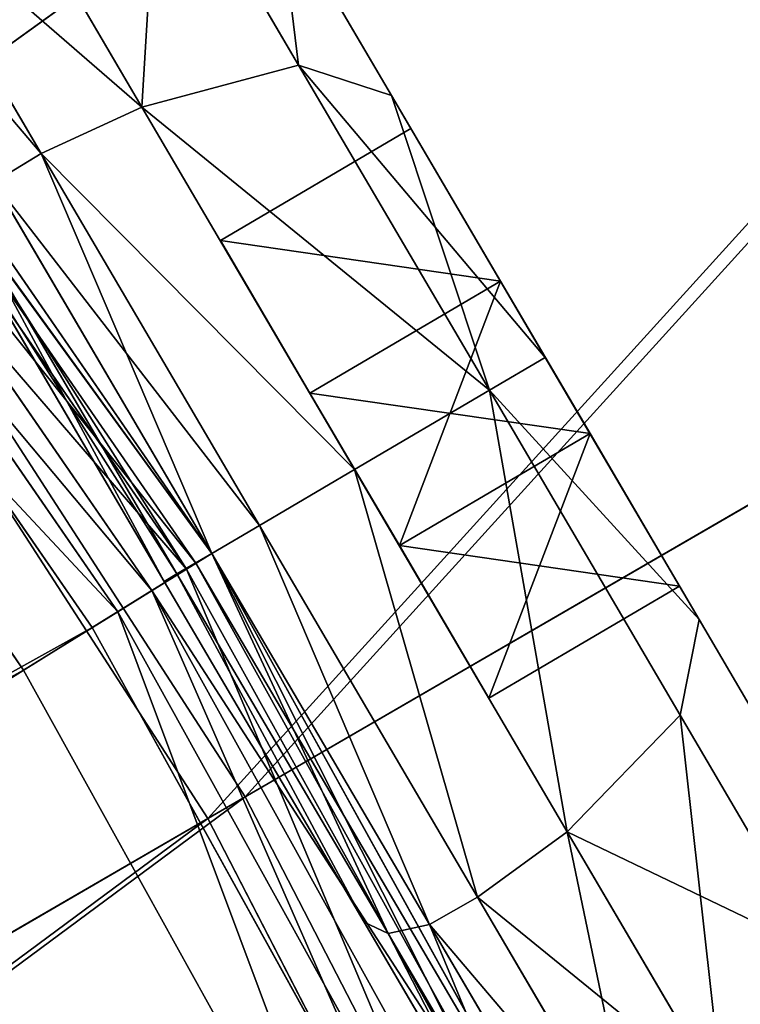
# Model space of a CAD drawing. Extents: x 0 to 335, y 0 to 335.
# Tile 79 of 101: x 196.25 to 199.51, y 183.78 to 188.24. Entities that reach past the tile are written whole.
import ezdxf

# ---------------------------------------------------------------- set-up
doc = ezdxf.new("R2010")
doc.units = 0
doc.layers.get('0').update_dxf_attribs({"color": 13, "linetype": 'CONTINUOUS'})

# ---------------------------------------------------------------- blocks, each defined once
blk = doc.blocks.new('COMPONENT_6')
for p, q in [((5, 9.875, 0.5), (2.5625, 9.2219, 0.5)), ((5, 9.8662, 0.25), (2.5669, 9.2142, 0.25)), ((5, 9.875, 0.5), (5, 9.75, 1)), ((5, 9.8662, 0.25), (5, 9.875, 0.5)), ((7.4375, 9.2219, 0.5), (5, 9.875, 0.5)), ((5, 9.717, 0.067), (5, 9.8662, 0.25)), ((7.4331, 9.2142, 0.25), (5, 9.8662, 0.25)), ((5, 9.75, 1), (2.625, 9.1136, 1)), ((7.375, 9.1136, 1), (5, 9.75, 1)), ((5, 9.75, 1), (5, 9.2613, 1.7071)), ((5, 9.717, 0.067), (2.6415, 9.085, 0.067)), ((5, 9.4675), (5, 9.717, 0.067)), ((7.3585, 9.085, 0.067), (5, 9.717, 0.067)), ((2.7663, 8.869), (5, 9.4675)), ((5, 9.4675), (7.2337, 8.869)), ((5, 9.2613, 1.7071), (2.8694, 8.6904, 1.7071)), ((7.1306, 8.6904, 1.7071), (5, 9.2613, 1.7071)), ((5, 9.2613, 1.7071), (5, 8.435, 2)), ((2.5625, 9.2219, 0.5), (0.7781, 7.4375, 0.5)), ((2.5669, 9.2142, 0.25), (0.7858, 7.4331, 0.25)), ((2.5625, 9.2219, 0.5), (2.625, 9.1136, 1)), ((2.5669, 9.2142, 0.25), (2.5625, 9.2219, 0.5)), ((2.6415, 9.085, 0.067), (2.5669, 9.2142, 0.25)), ((7.4375, 9.2219, 0.5), (7.375, 9.1136, 1)), ((7.4375, 9.2219, 0.5), (7.4331, 9.2142, 0.25)), ((9.2219, 7.4375, 0.5), (7.4375, 9.2219, 0.5)), ((2.625, 9.1136, 1), (0.8864, 7.375, 1)), ((2.6415, 9.085, 0.067), (0.915, 7.3585, 0.067)), ((2.625, 9.1136, 1), (2.8694, 8.6904, 1.7071)), ((2.7663, 8.869), (2.6415, 9.085, 0.067)), ((7.375, 9.1136, 1), (7.1306, 8.6904, 1.7071)), ((9.1136, 7.375, 1), (7.375, 9.1136, 1)), ((1.131, 7.2337), (2.7663, 8.869)), ((7.1306, 8.6904, 1.7071), (6.7175, 7.9748, 2)), ((8.6904, 7.1306, 1.7071), (7.1306, 8.6904, 1.7071)), ((3.2825, 7.9748, 2), (5, 8.435, 2)), ((5, 8.435, 2), (6.7175, 7.9748, 2)), ((6.7175, 7.9748, 2), (7.9748, 6.7175, 2)), ((4.5, 6.5, 2), (4.5, 5.5, 2)), ((5.5, 6.5, 2), (4.5, 6.5, 2)), ((4.5, 6.5, 2), (4.5, 6.5, 1)), ((5.5, 6.5, 1), (4.5, 6.5, 1)), ((4.5, 6.5, 1), (4.5, 5.5, 1)), ((5.5, 5.5, 2), (5.5, 6.5, 2)), ((5.5, 6.5, 2), (5.5, 6.5, 1)), ((5.5, 5.5, 1), (5.5, 6.5, 1)), ((4.5, 5.5, 2), (3.5, 5.5, 2)), ((3.5, 5.5, 2), (3.5, 5.5, 1)), ((3.5, 5.5, 1), (3.5, 4.5, 1)), ((4.5, 5.5, 1), (3.5, 5.5, 1)), ((4.5, 5.5, 2), (4.5, 5.5, 1)), ((6.5, 5.5, 2), (5.5, 5.5, 2)), ((5.5, 5.5, 2), (5.5, 5.5, 1)), ((6.5, 5.5, 1), (5.5, 5.5, 1)), ((6.5, 4.5, 2), (6.5, 5.5, 2)), ((6.5, 5.5, 2), (6.5, 5.5, 1)), ((6.5, 4.5, 1), (6.5, 5.5, 1)), ((3.5, 4.5, 2), (4.5, 4.5, 2)), ((3.5, 4.5, 2), (3.5, 4.5, 1)), ((3.5, 4.5, 1), (4.5, 4.5, 1)), ((4.5, 4.5, 2), (4.5, 3.5, 2)), ((4.5, 4.5, 2), (4.5, 4.5, 1)), ((4.5, 4.5, 1), (4.5, 3.5, 1)), ((5.5, 3.5, 2), (5.5, 4.5, 2)), ((5.5, 4.5, 2), (6.5, 4.5, 2)), ((5.5, 4.5, 1), (6.5, 4.5, 1)), ((5.5, 4.5, 2), (5.5, 4.5, 1)), ((5.5, 3.5, 1), (5.5, 4.5, 1)), ((6.5, 4.5, 2), (6.5, 4.5, 1)), ((4.5, 3.5, 2), (5.5, 3.5, 2)), ((4.5, 3.5, 1), (5.5, 3.5, 1)), ((4.5, 3.5, 2), (4.5, 3.5, 1)), ((5.5, 3.5, 2), (5.5, 3.5, 1)), ((7.9748, 3.2825, 2), (6.7175, 2.0252, 2)), ((7.1306, 1.3096, 1.7071), (8.6904, 2.8694, 1.7071)), ((2.7663, 1.131), (1.131, 2.7663)), ((2.625, 0.8864, 1), (0.8864, 2.625, 1)), ((0.915, 2.6415, 0.067), (2.6415, 0.915, 0.067)), ((7.375, 0.8864, 1), (9.1136, 2.625, 1)), ((0.7781, 2.5625, 0.5), (2.5625, 0.7781, 0.5)), ((0.7858, 2.5669, 0.25), (2.5669, 0.7858, 0.25)), ((7.4375, 0.7781, 0.5), (9.2219, 2.5625, 0.5)), ((5, 1.565, 2), (3.2825, 2.0252, 2)), ((6.7175, 2.0252, 2), (5, 1.565, 2)), ((7.1306, 1.3096, 1.7071), (6.7175, 2.0252, 2)), ((5, 0.7387, 1.7071), (5, 1.565, 2)), ((2.625, 0.8864, 1), (2.8694, 1.3096, 1.7071)), ((2.8694, 1.3096, 1.7071), (5, 0.7387, 1.7071)), ((5, 0.7387, 1.7071), (7.1306, 1.3096, 1.7071)), ((7.375, 0.8864, 1), (7.1306, 1.3096, 1.7071)), ((2.6415, 0.915, 0.067), (2.7663, 1.131)), ((5, 0.5325), (2.7663, 1.131)), ((7.2337, 1.131), (5, 0.5325)), ((2.5669, 0.7858, 0.25), (2.6415, 0.915, 0.067)), ((2.6415, 0.915, 0.067), (5, 0.283, 0.067)), ((5, 0.283, 0.067), (7.3585, 0.915, 0.067)), ((2.5625, 0.7781, 0.5), (2.625, 0.8864, 1)), ((5, 0.25, 1), (2.625, 0.8864, 1)), ((5, 0.25, 1), (7.375, 0.8864, 1)), ((7.4375, 0.7781, 0.5), (7.375, 0.8864, 1)), ((2.5625, 0.7781, 0.5), (2.5669, 0.7858, 0.25)), ((2.5669, 0.7858, 0.25), (5, 0.1338, 0.25)), ((5, 0.1338, 0.25), (7.4331, 0.7858, 0.25)), ((7.4331, 0.7858, 0.25), (7.4375, 0.7781, 0.5)), ((2.5625, 0.7781, 0.5), (5, 0.125, 0.5)), ((5, 0.125, 0.5), (7.4375, 0.7781, 0.5)), ((5, 0.25, 1), (5, 0.7387, 1.7071)), ((5, 0.5325), (5, 0.283, 0.067)), ((5, 0.283, 0.067), (5, 0.1338, 0.25)), ((5, 0.125, 0.5), (5, 0.25, 1)), ((5, 0.1338, 0.25), (5, 0.125, 0.5))]:
    blk.add_line(p, q)
mesh = blk.add_polyface()
corners = [(2.5625, 9.2219, 0.5), (5, 9.75, 1), (5, 9.875, 0.5), (2.625, 9.1136, 1)]
mesh.append_faces([[corners[k] for k in face] for face in [(0, 1, 2), (1, 0, 3)]], dxfattribs={"vtx0": -1})
mesh = blk.add_polyface()
corners = [(2.5669, 9.2142, 0.25), (5, 9.875, 0.5), (5, 9.8662, 0.25), (2.5625, 9.2219, 0.5)]
mesh.append_faces([[corners[k] for k in face] for face in [(0, 1, 2), (1, 0, 3)]], dxfattribs={"vtx0": -1})
mesh = blk.add_polyface()
corners = [(2.6415, 9.085, 0.067), (5, 9.8662, 0.25), (5, 9.717, 0.067), (2.5669, 9.2142, 0.25)]
mesh.append_faces([[corners[k] for k in face] for face in [(0, 1, 2), (1, 0, 3)]], dxfattribs={"vtx0": -1})
mesh = blk.add_polyface()
corners = [(5, 9.75, 1), (7.4375, 9.2219, 0.5), (5, 9.875, 0.5), (7.375, 9.1136, 1)]
mesh.append_faces([[corners[k] for k in face] for face in [(0, 1, 2), (1, 0, 3)]], dxfattribs={"vtx0": -1})
mesh = blk.add_polyface()
corners = [(5, 9.8662, 0.25), (7.4375, 9.2219, 0.5), (7.4331, 9.2142, 0.25), (5, 9.875, 0.5)]
mesh.append_faces([[corners[k] for k in face] for face in [(0, 1, 2), (1, 0, 3)]], dxfattribs={"vtx0": -1})
mesh = blk.add_polyface()
corners = [(5, 9.8662, 0.25), (7.3585, 9.085, 0.067), (5, 9.717, 0.067), (7.4331, 9.2142, 0.25)]
mesh.append_faces([[corners[k] for k in face] for face in [(0, 1, 2), (1, 0, 3)]], dxfattribs={"vtx0": -1})
mesh = blk.add_polyface()
corners = [(2.625, 9.1136, 1), (5, 9.2613, 1.7071), (5, 9.75, 1), (2.8694, 8.6904, 1.7071)]
mesh.append_faces([[corners[k] for k in face] for face in [(0, 1, 2), (1, 0, 3)]], dxfattribs={"vtx0": -1})
mesh = blk.add_polyface()
corners = [(5, 9.2613, 1.7071), (7.375, 9.1136, 1), (5, 9.75, 1), (7.1306, 8.6904, 1.7071)]
mesh.append_faces([[corners[k] for k in face] for face in [(0, 1, 2), (1, 0, 3)]], dxfattribs={"vtx0": -1})
mesh = blk.add_polyface()
corners = [(5, 9.717, 0.067), (2.7663, 8.869), (2.6415, 9.085, 0.067), (5, 9.4675)]
mesh.append_faces([[corners[k] for k in face] for face in [(0, 1, 2), (1, 0, 3)]], dxfattribs={"vtx0": -1})
mesh = blk.add_polyface()
corners = [(7.3585, 9.085, 0.067), (5, 9.4675), (5, 9.717, 0.067), (7.2337, 8.869)]
mesh.append_faces([[corners[k] for k in face] for face in [(0, 1, 2), (1, 0, 3)]], dxfattribs={"vtx0": -1})
mesh = blk.add_polyface()
corners = [(1.131, 7.2337), (1.131, 2.7663), (0.5325, 5), (2.7663, 1.131), (2.7663, 8.869), (5, 9.4675), (5, 0.5325), (7.2337, 1.131), (7.2337, 8.869), (8.869, 7.2337), (8.869, 2.7663), (9.4675, 5)]
mesh.append_faces([[corners[k] for k in face] for face in [(0, 1, 2), (10, 9, 11)]], dxfattribs={"vtx0": -1})
mesh.append_faces([[corners[k] for k in face] for face in [(1, 0, 3), (3, 5, 6), (6, 5, 7), (7, 9, 10)]], dxfattribs={"vtx0": -1, "vtx1": -1})
mesh.append_faces([[corners[k] for k in face] for face in [(3, 0, 4), (3, 4, 5), (7, 5, 8), (7, 8, 9)]], dxfattribs={"vtx0": -1, "vtx2": -1})
mesh = blk.add_polyface()
corners = [(3.2825, 7.9748, 2), (5, 9.2613, 1.7071), (2.8694, 8.6904, 1.7071), (5, 8.435, 2)]
mesh.append_faces([[corners[k] for k in face] for face in [(0, 1, 2), (1, 0, 3)]], dxfattribs={"vtx0": -1})
mesh = blk.add_polyface()
corners = [(6.7175, 7.9748, 2), (5, 9.2613, 1.7071), (5, 8.435, 2), (7.1306, 8.6904, 1.7071)]
mesh.append_faces([[corners[k] for k in face] for face in [(0, 1, 2), (1, 0, 3)]], dxfattribs={"vtx0": -1})
mesh = blk.add_polyface()
corners = [(0.8864, 7.375, 1), (2.5625, 9.2219, 0.5), (0.7781, 7.4375, 0.5), (2.625, 9.1136, 1)]
mesh.append_faces([[corners[k] for k in face] for face in [(0, 1, 2), (1, 0, 3)]], dxfattribs={"vtx0": -1})
mesh = blk.add_polyface()
corners = [(0.7781, 7.4375, 0.5), (2.5669, 9.2142, 0.25), (0.7858, 7.4331, 0.25), (2.5625, 9.2219, 0.5)]
mesh.append_faces([[corners[k] for k in face] for face in [(0, 1, 2), (1, 0, 3)]], dxfattribs={"vtx0": -1})
mesh = blk.add_polyface()
corners = [(2.5669, 9.2142, 0.25), (0.915, 7.3585, 0.067), (0.7858, 7.4331, 0.25), (2.6415, 9.085, 0.067)]
mesh.append_faces([[corners[k] for k in face] for face in [(0, 1, 2), (1, 0, 3)]], dxfattribs={"vtx0": -1})
mesh = blk.add_polyface()
corners = [(7.375, 9.1136, 1), (9.2219, 7.4375, 0.5), (7.4375, 9.2219, 0.5), (9.1136, 7.375, 1)]
mesh.append_faces([[corners[k] for k in face] for face in [(0, 1, 2), (1, 0, 3)]], dxfattribs={"vtx0": -1})
mesh = blk.add_polyface()
corners = [(7.4375, 9.2219, 0.5), (9.2142, 7.4331, 0.25), (7.4331, 9.2142, 0.25), (9.2219, 7.4375, 0.5)]
mesh.append_faces([[corners[k] for k in face] for face in [(0, 1, 2), (1, 0, 3)]], dxfattribs={"vtx0": -1})
mesh = blk.add_polyface()
corners = [(1.3096, 7.1306, 1.7071), (2.625, 9.1136, 1), (0.8864, 7.375, 1), (2.8694, 8.6904, 1.7071)]
mesh.append_faces([[corners[k] for k in face] for face in [(0, 1, 2), (1, 0, 3)]], dxfattribs={"vtx0": -1})
mesh = blk.add_polyface()
corners = [(2.6415, 9.085, 0.067), (1.131, 7.2337), (0.915, 7.3585, 0.067), (2.7663, 8.869)]
mesh.append_faces([[corners[k] for k in face] for face in [(0, 1, 2), (1, 0, 3)]], dxfattribs={"vtx0": -1})
mesh = blk.add_polyface()
corners = [(7.375, 9.1136, 1), (8.6904, 7.1306, 1.7071), (9.1136, 7.375, 1), (7.1306, 8.6904, 1.7071)]
mesh.append_faces([[corners[k] for k in face] for face in [(0, 1, 2), (1, 0, 3)]], dxfattribs={"vtx0": -1})
mesh = blk.add_polyface()
corners = [(7.9748, 6.7175, 2), (7.1306, 8.6904, 1.7071), (6.7175, 7.9748, 2), (8.6904, 7.1306, 1.7071)]
mesh.append_faces([[corners[k] for k in face] for face in [(0, 1, 2), (1, 0, 3)]], dxfattribs={"vtx0": -1})
mesh = blk.add_polyface()
corners = [(6.5, 5.5, 2), (5.5, 6.5, 2), (5.5, 5.5, 2), (3.2825, 2.0252, 2), (3.5, 4.5, 2), (3.5, 5.5, 2), (5, 1.565, 2), (4.5, 3.5, 2), (4.5, 4.5, 2), (5.5, 3.5, 2), (6.7175, 2.0252, 2), (5.5, 4.5, 2), (6.5, 4.5, 2), (2.0252, 3.2825, 2), (2.0252, 6.7175, 2), (1.565, 5, 2), (3.2825, 7.9748, 2), (5, 8.435, 2), (4.5, 6.5, 2), (4.5, 5.5, 2), (6.7175, 7.9748, 2), (7.9748, 3.2825, 2), (7.9748, 6.7175, 2), (8.435, 5, 2)]
mesh.append_faces([[corners[k] for k in face] for face in [(0, 1, 2), (4, 7, 8), (13, 14, 15), (18, 5, 19), (22, 21, 23)]], dxfattribs={"vtx0": -1})
mesh.append_faces([[corners[k] for k in face] for face in [(7, 6, 9), (9, 10, 11), (11, 10, 12), (14, 3, 16), (16, 5, 17), (17, 1, 20), (20, 21, 22)]], dxfattribs={"vtx0": -1, "vtx1": -1})
mesh.append_faces([[corners[k] for k in face] for face in [(4, 6, 7), (16, 3, 5), (17, 5, 18), (20, 1, 0), (20, 12, 10)]], dxfattribs={"vtx0": -1, "vtx1": -1, "vtx2": -1})
mesh.append_faces([[corners[k] for k in face] for face in [(3, 4, 5), (4, 3, 6), (9, 6, 10), (14, 13, 3), (17, 18, 1), (20, 0, 12), (20, 10, 21)]], dxfattribs={"vtx0": -1, "vtx2": -1})
mesh = blk.add_polyface()
corners = [(5.5, 3.5, 1), (4.5, 4.5, 1), (4.5, 3.5, 1), (6.5, 4.5, 1), (5.5, 5.5, 1), (5.5, 4.5, 1), (6.5, 5.5, 1), (3.5, 4.5, 1), (4.5, 5.5, 1), (3.5, 5.5, 1), (4.5, 6.5, 1), (5.5, 6.5, 1)]
mesh.append_faces([[corners[k] for k in face] for face in [(0, 1, 2), (4, 3, 6), (7, 8, 9)]], dxfattribs={"vtx0": -1})
mesh.append_faces([[corners[k] for k in face] for face in [(3, 4, 5), (8, 1, 10), (10, 1, 11), (5, 1, 0), (11, 5, 4)]], dxfattribs={"vtx0": -1, "vtx1": -1})
mesh.append_faces([[corners[k] for k in face] for face in [(11, 1, 5)]], dxfattribs={"vtx0": -1, "vtx1": -1, "vtx2": -1})
mesh.append_faces([[corners[k] for k in face] for face in [(8, 7, 1)]], dxfattribs={"vtx0": -1, "vtx2": -1})
mesh = blk.add_polyface()
corners = [(5.5, 6.5, 2), (4.5, 6.5, 1), (5.5, 6.5, 1), (4.5, 6.5, 2)]
mesh.append_faces([[corners[k] for k in face] for face in [(0, 1, 2), (1, 0, 3)]], dxfattribs={"vtx0": -1})
mesh = blk.add_polyface()
corners = [(4.5, 5.5, 1), (4.5, 6.5, 2), (4.5, 5.5, 2), (4.5, 6.5, 1)]
mesh.append_faces([[corners[k] for k in face] for face in [(0, 1, 2), (1, 0, 3)]], dxfattribs={"vtx0": -1})
mesh = blk.add_polyface()
corners = [(5.5, 5.5, 2), (5.5, 6.5, 1), (5.5, 5.5, 1), (5.5, 6.5, 2)]
mesh.append_faces([[corners[k] for k in face] for face in [(0, 1, 2), (1, 0, 3)]], dxfattribs={"vtx0": -1})
mesh = blk.add_polyface()
corners = [(3.5, 5.5, 1), (3.5, 4.5, 2), (3.5, 4.5, 1), (3.5, 5.5, 2)]
mesh.append_faces([[corners[k] for k in face] for face in [(0, 1, 2), (1, 0, 3)]], dxfattribs={"vtx0": -1})
mesh = blk.add_polyface()
corners = [(4.5, 5.5, 2), (3.5, 5.5, 1), (4.5, 5.5, 1), (3.5, 5.5, 2)]
mesh.append_faces([[corners[k] for k in face] for face in [(0, 1, 2), (1, 0, 3)]], dxfattribs={"vtx0": -1})
mesh = blk.add_polyface()
corners = [(6.5, 5.5, 1), (5.5, 5.5, 2), (5.5, 5.5, 1), (6.5, 5.5, 2)]
mesh.append_faces([[corners[k] for k in face] for face in [(0, 1, 2), (1, 0, 3)]], dxfattribs={"vtx0": -1})
mesh = blk.add_polyface()
corners = [(6.5, 4.5, 2), (6.5, 5.5, 1), (6.5, 4.5, 1), (6.5, 5.5, 2)]
mesh.append_faces([[corners[k] for k in face] for face in [(0, 1, 2), (1, 0, 3)]], dxfattribs={"vtx0": -1})
mesh = blk.add_polyface()
corners = [(3.5, 4.5, 2), (4.5, 4.5, 1), (3.5, 4.5, 1), (4.5, 4.5, 2)]
mesh.append_faces([[corners[k] for k in face] for face in [(0, 1, 2), (1, 0, 3)]], dxfattribs={"vtx0": -1})
mesh = blk.add_polyface()
corners = [(4.5, 3.5, 1), (4.5, 4.5, 2), (4.5, 3.5, 2), (4.5, 4.5, 1)]
mesh.append_faces([[corners[k] for k in face] for face in [(0, 1, 2), (1, 0, 3)]], dxfattribs={"vtx0": -1})
mesh = blk.add_polyface()
corners = [(5.5, 4.5, 2), (6.5, 4.5, 1), (5.5, 4.5, 1), (6.5, 4.5, 2)]
mesh.append_faces([[corners[k] for k in face] for face in [(0, 1, 2), (1, 0, 3)]], dxfattribs={"vtx0": -1})
mesh = blk.add_polyface()
corners = [(5.5, 3.5, 2), (5.5, 4.5, 1), (5.5, 3.5, 1), (5.5, 4.5, 2)]
mesh.append_faces([[corners[k] for k in face] for face in [(0, 1, 2), (1, 0, 3)]], dxfattribs={"vtx0": -1})
mesh = blk.add_polyface()
corners = [(4.5, 3.5, 2), (5.5, 3.5, 1), (4.5, 3.5, 1), (5.5, 3.5, 2)]
mesh.append_faces([[corners[k] for k in face] for face in [(0, 1, 2), (1, 0, 3)]], dxfattribs={"vtx0": -1})
mesh = blk.add_polyface()
corners = [(7.1306, 1.3096, 1.7071), (7.9748, 3.2825, 2), (6.7175, 2.0252, 2), (8.6904, 2.8694, 1.7071)]
mesh.append_faces([[corners[k] for k in face] for face in [(0, 1, 2), (1, 0, 3)]], dxfattribs={"vtx0": -1})
mesh = blk.add_polyface()
corners = [(2.8694, 1.3096, 1.7071), (0.8864, 2.625, 1), (2.625, 0.8864, 1), (1.3096, 2.8694, 1.7071)]
mesh.append_faces([[corners[k] for k in face] for face in [(0, 1, 2), (1, 0, 3)]], dxfattribs={"vtx0": -1})
mesh = blk.add_polyface()
corners = [(8.6904, 2.8694, 1.7071), (7.375, 0.8864, 1), (9.1136, 2.625, 1), (7.1306, 1.3096, 1.7071)]
mesh.append_faces([[corners[k] for k in face] for face in [(0, 1, 2), (1, 0, 3)]], dxfattribs={"vtx0": -1})
mesh = blk.add_polyface()
corners = [(1.131, 2.7663), (2.6415, 0.915, 0.067), (0.915, 2.6415, 0.067), (2.7663, 1.131)]
mesh.append_faces([[corners[k] for k in face] for face in [(0, 1, 2), (1, 0, 3)]], dxfattribs={"vtx0": -1})
mesh = blk.add_polyface()
corners = [(2.625, 0.8864, 1), (0.7781, 2.5625, 0.5), (2.5625, 0.7781, 0.5), (0.8864, 2.625, 1)]
mesh.append_faces([[corners[k] for k in face] for face in [(0, 1, 2), (1, 0, 3)]], dxfattribs={"vtx0": -1})
mesh = blk.add_polyface()
corners = [(0.915, 2.6415, 0.067), (2.5669, 0.7858, 0.25), (0.7858, 2.5669, 0.25), (2.6415, 0.915, 0.067)]
mesh.append_faces([[corners[k] for k in face] for face in [(0, 1, 2), (1, 0, 3)]], dxfattribs={"vtx0": -1})
mesh = blk.add_polyface()
corners = [(9.2219, 2.5625, 0.5), (7.375, 0.8864, 1), (7.4375, 0.7781, 0.5), (9.1136, 2.625, 1)]
mesh.append_faces([[corners[k] for k in face] for face in [(0, 1, 2), (1, 0, 3)]], dxfattribs={"vtx0": -1})
mesh = blk.add_polyface()
corners = [(0.7781, 2.5625, 0.5), (2.5669, 0.7858, 0.25), (2.5625, 0.7781, 0.5), (0.7858, 2.5669, 0.25)]
mesh.append_faces([[corners[k] for k in face] for face in [(0, 1, 2), (1, 0, 3)]], dxfattribs={"vtx0": -1})
mesh = blk.add_polyface()
corners = [(7.4331, 0.7858, 0.25), (9.2219, 2.5625, 0.5), (7.4375, 0.7781, 0.5), (9.2142, 2.5669, 0.25)]
mesh.append_faces([[corners[k] for k in face] for face in [(0, 1, 2), (1, 0, 3)]], dxfattribs={"vtx0": -1})
mesh = blk.add_polyface()
corners = [(5, 0.7387, 1.7071), (3.2825, 2.0252, 2), (2.8694, 1.3096, 1.7071), (5, 1.565, 2)]
mesh.append_faces([[corners[k] for k in face] for face in [(0, 1, 2), (1, 0, 3)]], dxfattribs={"vtx0": -1})
mesh = blk.add_polyface()
corners = [(7.1306, 1.3096, 1.7071), (5, 1.565, 2), (5, 0.7387, 1.7071), (6.7175, 2.0252, 2)]
mesh.append_faces([[corners[k] for k in face] for face in [(0, 1, 2), (1, 0, 3)]], dxfattribs={"vtx0": -1})
mesh = blk.add_polyface()
corners = [(5, 0.7387, 1.7071), (2.625, 0.8864, 1), (5, 0.25, 1), (2.8694, 1.3096, 1.7071)]
mesh.append_faces([[corners[k] for k in face] for face in [(0, 1, 2), (1, 0, 3)]], dxfattribs={"vtx0": -1})
mesh = blk.add_polyface()
corners = [(7.375, 0.8864, 1), (5, 0.7387, 1.7071), (5, 0.25, 1), (7.1306, 1.3096, 1.7071)]
mesh.append_faces([[corners[k] for k in face] for face in [(0, 1, 2), (1, 0, 3)]], dxfattribs={"vtx0": -1})
mesh = blk.add_polyface()
corners = [(2.7663, 1.131), (5, 0.283, 0.067), (2.6415, 0.915, 0.067), (5, 0.5325)]
mesh.append_faces([[corners[k] for k in face] for face in [(0, 1, 2), (1, 0, 3)]], dxfattribs={"vtx0": -1})
mesh = blk.add_polyface()
corners = [(7.2337, 1.131), (5, 0.283, 0.067), (5, 0.5325), (7.3585, 0.915, 0.067)]
mesh.append_faces([[corners[k] for k in face] for face in [(0, 1, 2), (1, 0, 3)]], dxfattribs={"vtx0": -1})
mesh = blk.add_polyface()
corners = [(5, 0.1338, 0.25), (2.6415, 0.915, 0.067), (5, 0.283, 0.067), (2.5669, 0.7858, 0.25)]
mesh.append_faces([[corners[k] for k in face] for face in [(0, 1, 2), (1, 0, 3)]], dxfattribs={"vtx0": -1})
mesh = blk.add_polyface()
corners = [(7.3585, 0.915, 0.067), (5, 0.1338, 0.25), (5, 0.283, 0.067), (7.4331, 0.7858, 0.25)]
mesh.append_faces([[corners[k] for k in face] for face in [(0, 1, 2), (1, 0, 3)]], dxfattribs={"vtx0": -1})
mesh = blk.add_polyface()
corners = [(5, 0.25, 1), (2.5625, 0.7781, 0.5), (5, 0.125, 0.5), (2.625, 0.8864, 1)]
mesh.append_faces([[corners[k] for k in face] for face in [(0, 1, 2), (1, 0, 3)]], dxfattribs={"vtx0": -1})
mesh = blk.add_polyface()
corners = [(7.4375, 0.7781, 0.5), (5, 0.25, 1), (5, 0.125, 0.5), (7.375, 0.8864, 1)]
mesh.append_faces([[corners[k] for k in face] for face in [(0, 1, 2), (1, 0, 3)]], dxfattribs={"vtx0": -1})
mesh = blk.add_polyface()
corners = [(5, 0.125, 0.5), (2.5669, 0.7858, 0.25), (5, 0.1338, 0.25), (2.5625, 0.7781, 0.5)]
mesh.append_faces([[corners[k] for k in face] for face in [(0, 1, 2), (1, 0, 3)]], dxfattribs={"vtx0": -1})
mesh = blk.add_polyface()
corners = [(7.4331, 0.7858, 0.25), (5, 0.125, 0.5), (5, 0.1338, 0.25), (7.4375, 0.7781, 0.5)]
mesh.append_faces([[corners[k] for k in face] for face in [(0, 1, 2), (1, 0, 3)]], dxfattribs={"vtx0": -1})
blk = doc.blocks.new('GROUP_9')
for p, q in [((39.3805, 1.2694), (36.0549, 1.0007)), ((36.0549, 1.0007), (32.7189, 1.0592)), ((36.0549, 1.0007), (36.0707, 0.5004, 0.134)), ((36.0664, 0.6368, 22.096), (39.4276, 0.9084, 22.096)), ((39.4453, 0.773, 0.134), (36.0707, 0.5004, 0.134)), ((32.6947, 0.696, 22.096), (36.0664, 0.6368, 22.096)), ((36.0664, 0.6368, 22.096), (36.0764, 0.3184, 21.9775)), ((39.4688, 0.5925, 21.9775), (36.0764, 0.3184, 21.9775)), ((36.0707, 0.5004, 0.134), (32.6856, 0.5597, 0.134)), ((36.0707, 0.5004, 0.134), (36.0822, 0.1341, 0.5)), ((39.4927, 0.4097, 0.5), (36.0822, 0.1341, 0.5)), ((36.0764, 0.3184, 21.9775), (32.6735, 0.3781, 21.9775)), ((39.499, 0.3613, 21.654), (36.0838, 0.0853, 21.654)), ((36.0764, 0.3184, 21.9775), (36.0838, 0.0853, 21.654)), ((39.5101, 0.2767, 21.2121), (36.0865, 0, 21.2121)), ((36.0865, 0, 1), (39.5101, 0.2767, 1)), ((36.0822, 0.1341, 0.5), (32.6612, 0.1941, 0.5)), ((36.0838, 0.0853, 21.654), (32.6579, 0.1454, 21.654)), ((36.0822, 0.1341, 0.5), (36.0865, 0, 1)), ((36.0865, 0, 21.2121), (32.6523, 0.0603, 21.2121)), ((32.6523, 0.0603, 1), (36.0865, 0, 1)), ((36.0838, 0.0853, 21.654), (36.0865, 0, 21.2121)), ((36.0865, 0, 1), (36.0865, 0, 21.2121))]:
    blk.add_line(p, q)
mesh = blk.add_polyface()
corners = [(0.9084, 30.5375, 22.096), (0.696, 37.2705, 22.096), (0.6368, 33.8988, 22.096), (1.0853, 40.6201, 22.096), (1.5082, 27.2191, 22.096), (1.8011, 43.9155, 22.096), (2.4303, 23.9754, 22.096), (2.8365, 47.1249, 22.096), (3.666, 20.8377, 22.096), (4.1814, 50.2173, 22.096), (5.2032, 17.8363, 22.096), (5.823, 53.1629, 22.096), (7.0272, 15, 22.096), (7.7454, 55.9335, 22.096), (9.1205, 12.3561, 22.096), (9.9301, 58.5024, 22.096), (11.4628, 9.9301, 22.096), (12.3561, 60.8447, 22.096), (14.0316, 7.7454, 22.096), (15, 62.9379, 22.096), (16.8022, 5.823, 22.096), (17.8363, 64.762, 22.096), (19.7479, 4.1814, 22.096), (20.8377, 66.2992, 22.096), (22.8403, 2.8365, 22.096), (23.9754, 67.5348, 22.096), (26.0497, 1.8011, 22.096), (27.2191, 68.457, 22.096), (29.345, 1.0853, 22.096), (30.5375, 69.0567, 22.096), (32.6947, 0.696, 22.096), (33.8988, 69.3284, 22.096), (36.0664, 0.6368, 22.096), (37.2705, 69.2692, 22.096), (39.4276, 0.9084, 22.096), (40.6201, 68.8799, 22.096), (42.7461, 1.5082, 22.096), (43.9155, 68.1641, 22.096), (45.9898, 2.4303, 22.096), (47.1249, 67.1287, 22.096), (49.1274, 3.666, 22.096), (50.2173, 65.7838, 22.096), (52.1289, 5.2032, 22.096), (53.1629, 64.1422, 22.096), (54.9652, 7.0272, 22.096), (55.9335, 62.2198, 22.096), (57.6091, 9.1205, 22.096), (58.5024, 60.0351, 22.096), (60.0351, 11.4628, 22.096), (60.8447, 57.6091, 22.096), (62.2198, 14.0316, 22.096), (62.9379, 54.9652, 22.096), (64.1422, 16.8022, 22.096), (64.762, 52.1289, 22.096), (65.7838, 19.7479, 22.096), (66.2992, 49.1274, 22.096), (67.1287, 22.8403, 22.096), (67.5348, 45.9898, 22.096), (68.1641, 26.0497, 22.096), (68.457, 42.7461, 22.096), (68.8799, 29.345, 22.096), (69.0567, 39.4276, 22.096), (69.2692, 32.6947, 22.096), (69.3284, 36.0664, 22.096)]
mesh.append_faces([[corners[k] for k in face] for face in [(0, 1, 2), (61, 62, 63)]], dxfattribs={"vtx0": -1})
mesh.append_faces([[corners[k] for k in face] for face in [(1, 0, 3), (3, 4, 5), (5, 6, 7), (7, 8, 9), (9, 10, 11), (11, 12, 13), (13, 14, 15), (15, 16, 17), (17, 18, 19), (19, 20, 21), (21, 22, 23), (23, 24, 25), (25, 26, 27), (27, 28, 29), (29, 30, 31), (31, 32, 33), (33, 34, 35), (35, 36, 37), (37, 38, 39), (39, 40, 41), (41, 42, 43), (43, 44, 45), (45, 46, 47), (47, 48, 49), (49, 50, 51), (51, 52, 53), (53, 54, 55), (55, 56, 57), (57, 58, 59), (59, 60, 61)]], dxfattribs={"vtx0": -1, "vtx1": -1})
mesh.append_faces([[corners[k] for k in face] for face in [(3, 0, 4), (5, 4, 6), (7, 6, 8), (9, 8, 10), (11, 10, 12), (13, 12, 14), (15, 14, 16), (17, 16, 18), (19, 18, 20), (21, 20, 22), (23, 22, 24), (25, 24, 26), (27, 26, 28), (29, 28, 30), (31, 30, 32), (33, 32, 34), (35, 34, 36), (37, 36, 38), (39, 38, 40), (41, 40, 42), (43, 42, 44), (45, 44, 46), (47, 46, 48), (49, 48, 50), (51, 50, 52), (53, 52, 54), (55, 54, 56), (57, 56, 58), (59, 58, 60), (61, 60, 62)]], dxfattribs={"vtx0": -1, "vtx2": -1})
mesh = blk.add_polyface()
corners = [(1.0592, 37.2462), (1.2694, 30.5846), (1.0007, 33.9103), (1.4445, 40.5604), (1.8629, 27.3013), (2.1527, 43.8209), (2.7752, 24.092), (3.1771, 46.9962), (3.9978, 20.9876), (4.5078, 50.0558), (5.5187, 18.0179), (6.1319, 52.9703), (7.3234, 15.2117), (8.034, 55.7116), (9.3945, 12.5958), (10.1955, 58.2532), (11.712, 10.1955), (12.5958, 60.5707), (14.2536, 8.034), (15.2117, 62.6417), (16.9949, 6.1319), (18.0179, 64.4464), (19.9093, 4.5078), (20.9876, 65.9674), (22.969, 3.1771), (24.092, 67.1899), (26.1443, 2.1527), (27.3013, 68.1023), (29.4048, 1.4445), (30.5846, 68.6957), (32.7189, 1.0592), (33.9103, 68.9645), (36.0549, 1.0007), (37.2462, 68.9059), (39.3805, 1.2694), (40.5604, 68.5207), (42.6638, 1.8629), (43.8209, 67.8125), (45.8731, 2.7752), (46.9962, 66.7881), (48.9776, 3.9978), (50.0558, 65.4574), (51.9472, 5.5187), (52.9703, 63.8332), (54.7535, 7.3234), (55.7116, 61.9312), (57.3694, 9.3945), (58.2532, 59.7696), (59.7696, 11.712), (60.5707, 57.3694), (61.9312, 14.2536), (62.6417, 54.7535), (63.8332, 16.9949), (64.4464, 51.9472), (65.4574, 19.9093), (65.9674, 48.9776), (66.7881, 22.969), (67.1899, 45.8731), (67.8125, 26.1443), (68.1023, 42.6638), (68.5207, 29.4048), (68.6957, 39.3805), (68.9059, 32.7189), (68.9645, 36.0549)]
mesh.append_faces([[corners[k] for k in face] for face in [(0, 1, 2), (62, 61, 63)]], dxfattribs={"vtx0": -1})
mesh.append_faces([[corners[k] for k in face] for face in [(1, 3, 4), (4, 5, 6), (6, 7, 8), (8, 9, 10), (10, 11, 12), (12, 13, 14), (14, 15, 16), (16, 17, 18), (18, 19, 20), (20, 21, 22), (22, 23, 24), (24, 25, 26), (26, 27, 28), (28, 29, 30), (30, 31, 32), (32, 33, 34), (34, 35, 36), (36, 37, 38), (38, 39, 40), (40, 41, 42), (42, 43, 44), (44, 45, 46), (46, 47, 48), (48, 49, 50), (50, 51, 52), (52, 53, 54), (54, 55, 56), (56, 57, 58), (58, 59, 60), (60, 61, 62)]], dxfattribs={"vtx0": -1, "vtx1": -1})
mesh.append_faces([[corners[k] for k in face] for face in [(1, 0, 3), (4, 3, 5), (6, 5, 7), (8, 7, 9), (10, 9, 11), (12, 11, 13), (14, 13, 15), (16, 15, 17), (18, 17, 19), (20, 19, 21), (22, 21, 23), (24, 23, 25), (26, 25, 27), (28, 27, 29), (30, 29, 31), (32, 31, 33), (34, 33, 35), (36, 35, 37), (38, 37, 39), (40, 39, 41), (42, 41, 43), (44, 43, 45), (46, 45, 47), (48, 47, 49), (50, 49, 51), (52, 51, 53), (54, 53, 55), (56, 55, 57), (58, 57, 59), (60, 59, 61)]], dxfattribs={"vtx0": -1, "vtx2": -1})
mesh = blk.add_polyface()
corners = [(39.3805, 1.2694), (36.0707, 0.5004, 0.134), (36.0549, 1.0007), (39.4453, 0.773, 0.134)]
mesh.append_faces([[corners[k] for k in face] for face in [(0, 1, 2), (1, 0, 3)]], dxfattribs={"vtx0": -1})
mesh = blk.add_polyface()
corners = [(32.7189, 1.0592), (36.0707, 0.5004, 0.134), (32.6856, 0.5597, 0.134), (36.0549, 1.0007)]
mesh.append_faces([[corners[k] for k in face] for face in [(0, 1, 2), (1, 0, 3)]], dxfattribs={"vtx0": -1})
mesh = blk.add_polyface()
corners = [(36.0764, 0.3184, 21.9775), (39.4276, 0.9084, 22.096), (36.0664, 0.6368, 22.096), (39.4688, 0.5925, 21.9775)]
mesh.append_faces([[corners[k] for k in face] for face in [(0, 1, 2), (1, 0, 3)]], dxfattribs={"vtx0": -1})
mesh = blk.add_polyface()
corners = [(39.4453, 0.773, 0.134), (36.0822, 0.1341, 0.5), (36.0707, 0.5004, 0.134), (39.4927, 0.4097, 0.5)]
mesh.append_faces([[corners[k] for k in face] for face in [(0, 1, 2), (1, 0, 3)]], dxfattribs={"vtx0": -1})
mesh = blk.add_polyface()
corners = [(36.0764, 0.3184, 21.9775), (32.6947, 0.696, 22.096), (32.6735, 0.3781, 21.9775), (36.0664, 0.6368, 22.096)]
mesh.append_faces([[corners[k] for k in face] for face in [(0, 1, 2), (1, 0, 3)]], dxfattribs={"vtx0": -1})
mesh = blk.add_polyface()
corners = [(39.4688, 0.5925, 21.9775), (36.0838, 0.0853, 21.654), (39.499, 0.3613, 21.654), (36.0764, 0.3184, 21.9775)]
mesh.append_faces([[corners[k] for k in face] for face in [(0, 1, 2), (1, 0, 3)]], dxfattribs={"vtx0": -1})
mesh = blk.add_polyface()
corners = [(32.6856, 0.5597, 0.134), (36.0822, 0.1341, 0.5), (32.6612, 0.1941, 0.5), (36.0707, 0.5004, 0.134)]
mesh.append_faces([[corners[k] for k in face] for face in [(0, 1, 2), (1, 0, 3)]], dxfattribs={"vtx0": -1})
mesh = blk.add_polyface()
corners = [(39.5101, 0.2767, 1), (36.0822, 0.1341, 0.5), (39.4927, 0.4097, 0.5), (36.0865, 0, 1)]
mesh.append_faces([[corners[k] for k in face] for face in [(0, 1, 2), (1, 0, 3)]], dxfattribs={"vtx0": -1})
mesh = blk.add_polyface()
corners = [(36.0764, 0.3184, 21.9775), (32.6579, 0.1454, 21.654), (36.0838, 0.0853, 21.654), (32.6735, 0.3781, 21.9775)]
mesh.append_faces([[corners[k] for k in face] for face in [(0, 1, 2), (1, 0, 3)]], dxfattribs={"vtx0": -1})
mesh = blk.add_polyface()
corners = [(39.499, 0.3613, 21.654), (36.0865, 0, 21.2121), (39.5101, 0.2767, 21.2121), (36.0838, 0.0853, 21.654)]
mesh.append_faces([[corners[k] for k in face] for face in [(0, 1, 2), (1, 0, 3)]], dxfattribs={"vtx0": -1})
mesh = blk.add_polyface()
corners = [(39.5101, 0.2767, 21.2121), (36.0865, 0, 1), (39.5101, 0.2767, 1), (36.0865, 0, 21.2121)]
mesh.append_faces([[corners[k] for k in face] for face in [(0, 1, 2), (1, 0, 3)]], dxfattribs={"vtx0": -1})
mesh = blk.add_polyface()
corners = [(36.0865, 0, 1), (32.6612, 0.1941, 0.5), (36.0822, 0.1341, 0.5), (32.6523, 0.0603, 1)]
mesh.append_faces([[corners[k] for k in face] for face in [(0, 1, 2), (1, 0, 3)]], dxfattribs={"vtx0": -1})
mesh = blk.add_polyface()
corners = [(36.0838, 0.0853, 21.654), (32.6523, 0.0603, 21.2121), (36.0865, 0, 21.2121), (32.6579, 0.1454, 21.654)]
mesh.append_faces([[corners[k] for k in face] for face in [(0, 1, 2), (1, 0, 3)]], dxfattribs={"vtx0": -1})
mesh = blk.add_polyface()
corners = [(36.0865, 0, 21.2121), (32.6523, 0.0603, 1), (36.0865, 0, 1), (32.6523, 0.0603, 21.2121)]
mesh.append_faces([[corners[k] for k in face] for face in [(0, 1, 2), (1, 0, 3)]], dxfattribs={"vtx0": -1})
blk = doc.blocks.new('GROUP_8')
blk.add_blockref('GROUP_9', (15.3923, 15.3923, -5))
at = {"extrusion": (0.007373, -0.999973, 1.49184e-15), "xscale": 0.8000000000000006, "yscale": 0.8000000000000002, "rotation": 359.999999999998}
blk.add_blockref('COMPONENT_6', (47.5909, -3.1088, -15.2624), dxfattribs=at)
blk = doc.blocks.new('GROUP_6')
for p, q in [((195.4291, 187.5654, 161.8296), (208.1946, 196.7495, 157.8952)), ((207.9589, 196.5799, 156.9368), (195.2707, 187.4514, 160.8475)), ((197.2707, 184.7209, 161.8296), (210.875, 192.6096, 157.8952)), ((210.6238, 192.4639, 156.9368), (197.1019, 184.623, 160.8475)), ((195.4291, 187.5654, 161.8296), (197.2707, 184.7209, 161.8296)), ((197.1019, 184.623, 160.8475), (195.2707, 187.4514, 160.8475)), ((183.3979, 176.6765, 164.2055), (197.2707, 184.7209, 161.8296)), ((197.2707, 184.7209, 161.8296), (198.8246, 181.7096, 161.8296)), ((197.1019, 184.623, 160.8475), (183.3131, 176.6274, 163.2091)), ((198.6471, 181.6288, 160.8475), (197.1019, 184.623, 160.8475))]:
    blk.add_line(p, q)
mesh = blk.add_polyface()
corners = [(195.4291, 187.5654, 161.8296), (205.1214, 200.6068, 157.8952), (193.3175, 190.2156, 161.8296), (208.1946, 196.7495, 157.8952)]
mesh.append_faces([[corners[k] for k in face] for face in [(0, 1, 2), (1, 0, 3)]], dxfattribs={"vtx0": -1})
mesh = blk.add_polyface()
corners = [(204.9035, 200.4149, 156.9368), (195.2707, 187.4514, 160.8475), (193.1711, 190.0867, 160.8475), (207.9589, 196.5799, 156.9368)]
mesh.append_faces([[corners[k] for k in face] for face in [(0, 1, 2), (1, 0, 3)]], dxfattribs={"vtx0": -1})
mesh = blk.add_polyface()
corners = [(197.2707, 184.7209, 161.8296), (208.1946, 196.7495, 157.8952), (195.4291, 187.5654, 161.8296), (210.875, 192.6096, 157.8952)]
mesh.append_faces([[corners[k] for k in face] for face in [(0, 1, 2), (1, 0, 3)]], dxfattribs={"vtx0": -1})
mesh = blk.add_polyface()
corners = [(207.9589, 196.5799, 156.9368), (197.1019, 184.623, 160.8475), (195.2707, 187.4514, 160.8475), (210.6238, 192.4639, 156.9368)]
mesh.append_faces([[corners[k] for k in face] for face in [(0, 1, 2), (1, 0, 3)]], dxfattribs={"vtx0": -1})
mesh = blk.add_polyface()
corners = [(198.8246, 181.7096, 161.8296), (210.875, 192.6096, 157.8952), (197.2707, 184.7209, 161.8296), (213.1366, 188.2269, 157.8952)]
mesh.append_faces([[corners[k] for k in face] for face in [(0, 1, 2), (1, 0, 3)]], dxfattribs={"vtx0": -1})
mesh = blk.add_polyface()
corners = [(210.6238, 192.4639, 156.9368), (198.6471, 181.6288, 160.8475), (197.1019, 184.623, 160.8475), (212.8724, 188.1065, 156.9368)]
mesh.append_faces([[corners[k] for k in face] for face in [(0, 1, 2), (1, 0, 3)]], dxfattribs={"vtx0": -1})
mesh = blk.add_polyface()
corners = [(200.0759, 178.5605, 161.8296), (213.1366, 188.2269, 157.8952), (198.8246, 181.7096, 161.8296), (214.9578, 183.6436, 157.8952)]
mesh.append_faces([[corners[k] for k in face] for face in [(0, 1, 2), (1, 0, 3)]], dxfattribs={"vtx0": -1})
mesh = blk.add_polyface()
corners = [(212.8724, 188.1065, 156.9368), (199.8913, 178.4975, 160.8475), (198.6471, 181.6288, 160.8475), (214.6831, 183.5497, 156.9368)]
mesh.append_faces([[corners[k] for k in face] for face in [(0, 1, 2), (1, 0, 3)]], dxfattribs={"vtx0": -1})
mesh = blk.add_polyface()
corners = [(183.3979, 176.6765, 164.2055), (195.4291, 187.5654, 161.8296), (182.4116, 178.2, 164.2055), (197.2707, 184.7209, 161.8296)]
mesh.append_faces([[corners[k] for k in face] for face in [(0, 1, 2), (1, 0, 3)]], dxfattribs={"vtx0": -1})
mesh = blk.add_polyface()
corners = [(195.2707, 187.4514, 160.8475), (183.3131, 176.6274, 163.2091), (182.332, 178.1427, 163.2091), (197.1019, 184.623, 160.8475)]
mesh.append_faces([[corners[k] for k in face] for face in [(0, 1, 2), (1, 0, 3)]], dxfattribs={"vtx0": -1})
mesh = blk.add_polyface()
corners = [(184.2302, 175.0638, 164.2055), (197.2707, 184.7209, 161.8296), (183.3979, 176.6765, 164.2055), (198.8246, 181.7096, 161.8296)]
mesh.append_faces([[corners[k] for k in face] for face in [(0, 1, 2), (1, 0, 3)]], dxfattribs={"vtx0": -1})
mesh = blk.add_polyface()
corners = [(197.1019, 184.623, 160.8475), (184.141, 175.0231, 163.2091), (183.3131, 176.6274, 163.2091), (198.6471, 181.6288, 160.8475)]
mesh.append_faces([[corners[k] for k in face] for face in [(0, 1, 2), (1, 0, 3)]], dxfattribs={"vtx0": -1})
blk = doc.blocks.new('GROUP_1')
blk.add_blockref('GROUP_6', (0, 0))
at = {"zscale": -1, "rotation": 120}
blk.add_blockref('GROUP_8', (236.1886, 148.9366, 724.1206), dxfattribs=at)

msp = doc.modelspace()

# ---------------------------------------------------------------- block references
msp.add_blockref('GROUP_1', (0, 0))

doc.saveas('drawing.dxf')
